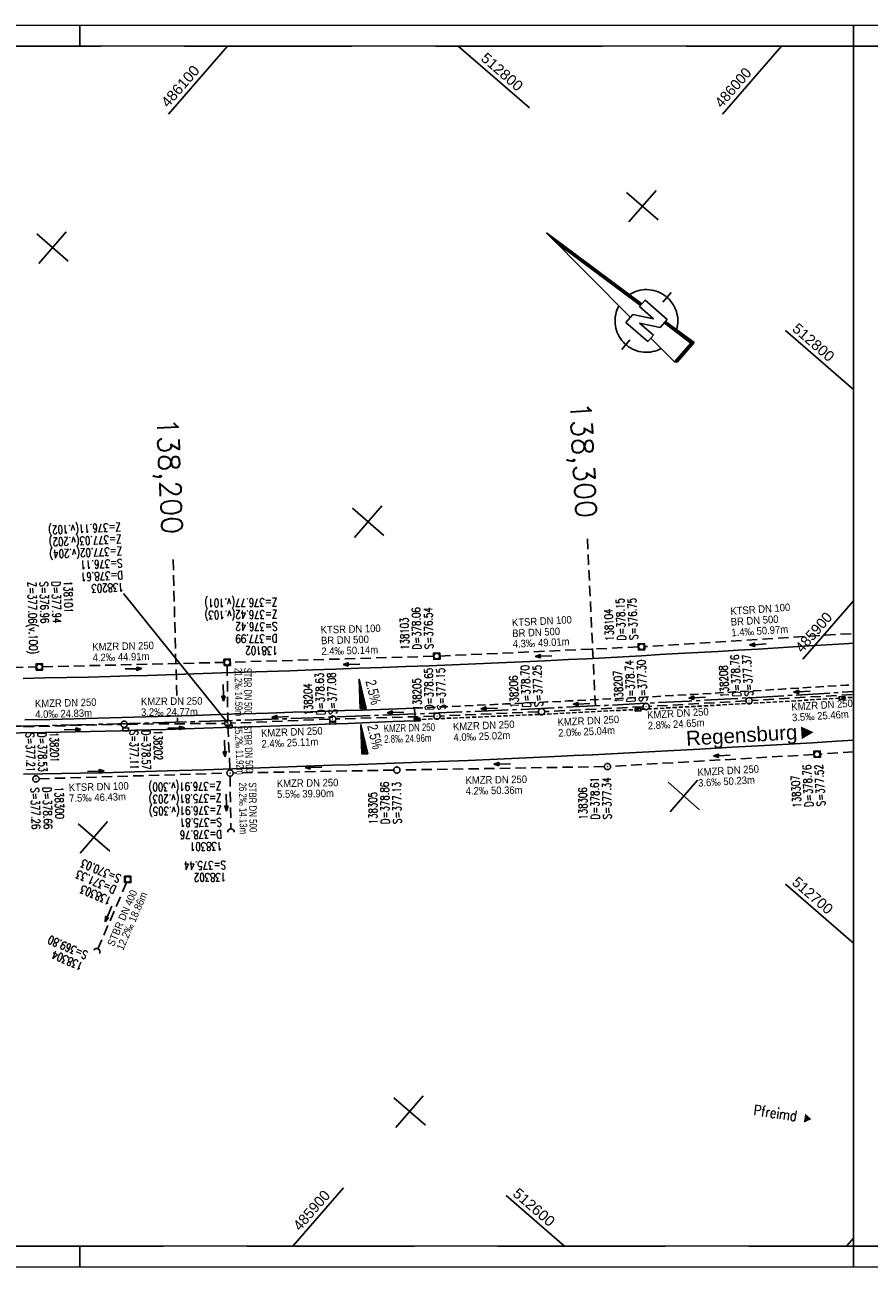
# Model space of a CAD drawing. Header units: millimetres. Extents: x 4512019 to 4513154, y 5486513 to 5486810.
# Tile 4 of 6: x 4512770 to 4512972, y 5486513 to 5486810. Entities that reach past the tile are written whole.
import ezdxf
from ezdxf.enums import TextEntityAlignment as Align

# ---------------------------------------------------------------- set-up
doc = ezdxf.new("R2010")
doc.units = ezdxf.units.MM
doc.header["$LTSCALE"] = 10
for name, pattern in [('ACHSE', [5.5, 4, -0.5, 0.5, -0.5]), ('LT00', [0]), ('LT00004', [0.6, 0.4, -0.2]), ('LT11', [0.3, 0.2, -0.1]), ('LT17', [0.15, 0.1, -0.05]), ('STRICHLINIE2', [0.375, 0.25, -0.125])]:
    doc.linetypes.add(name, pattern=pattern)
for name, color, linetype in [('--Ansichtsfenster', 6, 'Continuous'), ('--EK_A-TEXT-KILOMETER', 30, 'LT17'), ('--EK_BESCH', 7, 'STRICHLINIE2'), ('--EK_BKAN009', 140, 'LT00'), ('--EK_BSCH009', 5, 'LT00'), ('--EK_FBR', 2, 'LT00'), ('--EK_Halt-Pfeil', 4, 'LT00'), ('--EK_SCHLITZRINNE-KATASTER', 182, 'LT17'), ('--Rahmen', 120, 'Continuous'), ('-AX-020', 30, 'ACHSE'), ('-RICHTUNG-NAME_B', 190, 'Continuous'), ('1401', 7, 'Continuous'), ('MITTELSUE_L', 1, 'LT11'), ('ORTSNAMEN', 7, 'Continuous'), ('QUER_OST', 11, 'LT00'), ('QUER_WEST', 11, 'LT00'), ('V_KA_MULD', 182, 'LT00'), ('V_KA_PRUF', 182, 'LT00'), ('V_RASTER_76', 121, 'LT00'), ('V_SINKK', 182, 'LT00'), ('V_UK_DURCH', 182, 'LT00')]:
    doc.layers.add(name, color=color, linetype=linetype)
doc.layers.add('Ausschnitt', color=7, linetype='LT00004', plot=False)
doc.styles.add('Arial', font='arial.ttf')
doc.styles.add('Haltungsbeschriftung', font='arial.ttf', dxfattribs={"width": 0.75})
doc.styles.add('Kilometrierung', font='romans.shx')
doc.styles.add('ROMANS', font='ROMANS.shx', dxfattribs={"width": 0.8})
doc.styles.add('schachtbeschriftung', font='romans.shx', dxfattribs={"width": 0.75, "height": 0.2})
doc.styles.get("Standard").update_dxf_attribs({"font": 'arial.ttf'})

# ---------------------------------------------------------------- blocks, each defined once
blk = doc.blocks.new('SYMB1401')
at = {"color": 0, "linetype": 'ByBlock'}
for p, q in [((-0.397083, 0.691572), (0.022917, 6.361572)), ((0.392917, 0.691572), (-0.007083, 5.958572)), ((0.402917, 0.691572), (-0.002083, 6.025572)), ((0.412917, 0.691572), (0.002917, 6.092572)), ((0.422917, 0.691572), (0.007917, 6.159572)), ((0.432917, 0.691572), (0.012917, 6.226572)), ((0.442917, 0.691572), (0.017917, 6.293572)), ((0.022917, 6.361572), (0.452917, 0.691572)), ((0.352917, 0.691572), (-0.027083, 5.691572)), ((0.362917, 0.691572), (-0.022083, 5.758572)), ((0.372917, 0.691572), (-0.017083, 5.825572)), ((0.382917, 0.691572), (-0.012083, 5.892572)), ((-0.727083, -0.708428), (-0.727083, 0.691572)), ((-0.727083, 0.691572), (-0.217083, 0.691572)), ((0.272917, -0.198428), (-0.217083, 0.691572)), ((0.272917, -0.198428), (0.272917, 0.691572)), ((0.672917, 0.691572), (0.272917, 0.691572)), ((0.672917, 0.691572), (0.672917, -0.708428)), ((0.162917, -0.708428), (-0.327083, 0.181572)), ((-0.327083, 0.181572), (-0.327083, -0.708428)), ((-1.827083, -0.008428), (-1.227083, -0.008428)), ((1.172916, -0.008428), (1.772917, -0.008428)), ((-0.327083, -0.708428), (-0.727083, -0.708428)), ((-0.507083, -0.708428), (-0.627083, -2.308428)), ((0.672917, -0.708428), (0.162917, -0.708428)), ((0.572917, -2.308428), (0.452917, -0.708428)), ((0.582916, -2.318428), (0.462917, -0.708428)), ((0.682917, -2.408428), (0.552917, -0.708428)), ((-0.627083, -2.308428), (0.572917, -2.308428)), ((-0.617083, -2.318428), (0.582916, -2.318428))]:
    blk.add_line(p, q, dxfattribs=at)
for points in [[(-1.526069, -0.059916), (-1.526094, 0.050035), (-1.518071, 0.159693), (-1.502041, 0.268469), (-1.47809, 0.37578), (-1.446348, 0.481049), (-1.406984, 0.583712), (-1.360209, 0.683217), (-1.306276, 0.779032), (-1.245473, 0.87064), (-1.178126, 0.957552), (-1.104597, 1.0393), (-1.025281, 1.115445), (-0.940603, 1.185579), (-0.851018, 1.249326), (-0.757006, 1.306344), (-0.659072, 1.356326), (-0.557742, 1.399004), (-0.45356, 1.434149), (-0.347084, 1.461573)], [(0.392916, 1.431572), (0.497466, 1.396917), (0.599189, 1.354678), (0.697537, 1.305084), (0.791977, 1.248403), (0.882001, 1.184941), (0.967121, 1.11504), (1.04688, 1.039078), (1.120846, 0.957464), (1.18862, 0.87064), (1.249835, 0.779074), (1.304163, 0.68326), (1.351308, 0.583716), (1.391017, 0.480979), (1.423076, 0.375604), (1.44731, 0.268159), (1.463591, 0.159225), (1.471828, 0.049389), (1.471979, -0.060755)], [(-0.557083, -1.408428), (-0.658433, -1.365798), (-0.75639, -1.315862), (-0.850428, -1.258889), (-0.940044, -1.195184), (-1.024754, -1.125089), (-1.104106, -1.048981), (-1.177673, -0.967268), (-1.245061, -0.880388), (-1.305907, -0.788808), (-1.359886, -0.693019), (-1.406707, -0.593536), (-1.446119, -0.490891), (-1.477911, -0.385637), (-1.501912, -0.278338), (-1.517993, -0.169569), (-1.526069, -0.059916)], [(1.471979, -0.060755), (1.464042, -0.170612), (1.44806, -0.279591), (1.42412, -0.387102), (1.39235, -0.492564), (1.352922, -0.59541), (1.30605, -0.695083), (1.251985, -0.791045), (1.19102, -0.882778), (1.123485, -0.969787), (1.049743, -1.051603), (0.970192, -1.127784), (0.885263, -1.197918), (0.795414, -1.261626), (0.701129, -1.318565), (0.602918, -1.368428)], [(-0.607083, -2.328428), (0.592916, -2.328428), (0.472917, -0.708428)], [(-0.597083, -2.338428), (0.602917, -2.338428), (0.482917, -0.708428)], [(-0.587083, -2.348428), (0.612917, -2.348428), (0.492917, -0.708428)], [(-0.577083, -2.358428), (0.622917, -2.358428), (0.502917, -0.708428)], [(-0.567083, -2.368428), (0.632917, -2.368428), (0.512917, -0.708428)], [(-0.557083, -2.378428), (0.642917, -2.378428), (0.522917, -0.708428)], [(-0.547083, -2.388428), (0.652917, -2.388428), (0.532917, -0.708428)], [(-0.537083, -2.398428), (0.662917, -2.398428), (0.542917, -0.708428)], [(-0.532084, -2.403428), (0.672917, -2.403428), (0.547917, -0.708428)], [(-0.627083, -2.308428), (-0.527083, -2.408428), (0.682917, -2.408428)]]:
    blk.add_lwpolyline(points, dxfattribs=at)
blk = doc.blocks.new('SYMB1107')
at = {"color": 0, "linetype": 'ByBlock'}
for points in [[(-0.2, 0), (-0.196157, 0.039018), (-0.184776, 0.076537), (-0.166294, 0.111114), (-0.141421, 0.141421), (-0.111114, 0.166294), (-0.076537, 0.184776), (-0.039018, 0.196157), (0, 0.2)], [(0, 0.2), (0.039018, 0.196157), (0.076537, 0.184776), (0.111114, 0.166294), (0.141421, 0.141421), (0.166294, 0.111114), (0.184776, 0.076537), (0.196157, 0.039018), (0.2, 0)]]:
    blk.add_lwpolyline(points, dxfattribs=at)
blk = doc.blocks.new('SYMB0003')
at = {"color": 0, "linetype": 'ByBlock'}
for p, q in [((-0.015712, 0), (0.010166, 0.012015)), ((0, -0.021257), (-0.015712, 0)), ((0.010166, 0.012015), (0, -0.021257))]:
    blk.add_line(p, q, dxfattribs=at)
for points in [[(-0.031395, 0.499013), (-0.093691, 0.491144), (-0.154509, 0.475528), (-0.21289, 0.452414), (-0.267913, 0.422164), (-0.318712, 0.385257), (-0.364484, 0.342274), (-0.404509, 0.293893), (-0.438154, 0.240877), (-0.464888, 0.184062), (-0.484292, 0.124345), (-0.496058, 0.062667), (-0.5, 0)], [(-0.5, 0), (-0.496058, -0.062667), (-0.484292, -0.124345), (-0.464888, -0.184062), (-0.438154, -0.240877), (-0.404509, -0.293893), (-0.364485, -0.342274), (-0.318712, -0.385257), (-0.267914, -0.422164), (-0.21289, -0.452414), (-0.154509, -0.475529), (-0.093691, -0.491144), (-0.031395, -0.499014), (0.031395, -0.499014)], [(0.5, 0), (0.496057, 0.062667), (0.484292, 0.124345), (0.464888, 0.184062), (0.438153, 0.240877), (0.404509, 0.293893), (0.364484, 0.342274), (0.318712, 0.385257), (0.267913, 0.422164), (0.21289, 0.452414), (0.154509, 0.475528), (0.093691, 0.491144), (0.031395, 0.499013), (-0.031395, 0.499013)], [(0.031395, -0.499014), (0.093691, -0.491144), (0.154509, -0.475529), (0.21289, -0.452414), (0.267914, -0.422164), (0.318712, -0.385257), (0.364485, -0.342274), (0.404509, -0.293893), (0.438154, -0.240877), (0.464889, -0.184062), (0.484292, -0.124345), (0.496058, -0.062667), (0.5, 0)]]:
    blk.add_lwpolyline(points, dxfattribs=at)
blk = doc.blocks.new('SYMB1210')
at = {"color": 0, "linetype": 'ByBlock'}
blk.add_line((0.018815, -0.179014), (0.055623, -0.17119), dxfattribs=at)
for points in [[(-0.2, -0.2), (-0.2, 0.2), (0.2, 0.2), (0.2, -0.2), (-0.2, -0.2)], [(0.018815, 0.179014), (-0.018815, 0.179014), (-0.055623, 0.17119), (-0.09, 0.155885), (-0.120444, 0.133766), (-0.145623, 0.105801), (-0.164438, 0.073213), (-0.176067, 0.037424), (-0.18, 0)], [(-0.18, 0), (-0.176067, -0.037424), (-0.164438, -0.073213), (-0.145623, -0.105801), (-0.120444, -0.133766), (-0.09, -0.155885), (-0.055623, -0.17119), (-0.018815, -0.179014), (0.018815, -0.179014)], [(0.18, 0), (0.176067, 0.037424), (0.164438, 0.073213), (0.145623, 0.105801), (0.120444, 0.133766), (0.09, 0.155885), (0.055623, 0.17119), (0.018815, 0.179014)], [(0.055623, -0.17119), (0.09, -0.155885), (0.120444, -0.133766), (0.145623, -0.105801), (0.164438, -0.073213), (0.176067, -0.037424), (0.18, 0)]]:
    blk.add_lwpolyline(points, dxfattribs=at)
blk = doc.blocks.new('SYMB0652')
at = {"color": 0, "linetype": 'ByBlock'}
blk.add_lwpolyline([(-0.15, -0.075), (0.15, -0.075), (0.15, 0.075), (-0.15, 0.075), (-0.15, -0.075)], dxfattribs=at)
blk = doc.blocks.new('SYMB0070')
at = {"color": 0, "linetype": 'ByBlock'}
for p, q in [((-0.5, 0), (0.2, 0)), ((0.5, 0), (0.2, 0.1)), ((0.2, 0.1), (0.2, 0)), ((0.468, 0), (0.21, 0.086)), ((0.21, 0.086), (0.21, -0.086)), ((0.21, -0.086), (0.468, 0)), ((0.22, -0.072), (0.437, 0)), ((0.23, -0.058), (0.405, 0)), ((0.24, -0.045), (0.374, 0)), ((0.342, 0), (0.25, 0.031)), ((0.25, 0.031), (0.25, -0.031)), ((0.25, -0.031), (0.342, 0)), ((0.26, -0.017), (0.31, 0)), ((0.27, -0.003), (0.279, 0))]:
    blk.add_line(p, q, dxfattribs=at)
for points in [[(0.2, 0), (0.2, -0.1), (0.5, 0)], [(0.437, 0), (0.22, 0.072), (0.22, -0.072)], [(0.405, 0), (0.23, 0.058), (0.23, -0.058)], [(0.374, 0), (0.24, 0.045), (0.24, -0.045)], [(0.31, 0), (0.26, 0.017), (0.26, -0.017)], [(0.279, 0), (0.27, 0.003), (0.27, -0.003)]]:
    blk.add_lwpolyline(points, dxfattribs=at)

msp = doc.modelspace()

# ---------------------------------------------------------------- linework, layer by layer
at = {"layer": '--Ansichtsfenster', "linetype": 'Continuous'}
msp.add_lwpolyline([(4512043.57, 5486517.71), (4512968.57, 5486517.59), (4512968.61, 5486804.59), (4512043.61, 5486804.71)], close=True, dxfattribs=at)
at = {"layer": '--EK_A-TEXT-KILOMETER', "ltscale": 2.5}
for p, q in [((4512906.86, 5486646.82), (4512904.96, 5486686.78)), ((4512806.76, 5486649.31), (4512805.84, 5486682.92)), ((4512806.94, 5486642.93), (4512806.91, 5486643.95))]:
    msp.add_line(p, q, dxfattribs=at)
at = {"layer": '--EK_BESCH'}
for p, q in [((4512968.01, 5486664.09), (4512918.64, 5486661.01)), ((4512868.18, 5486658.68), (4512819.56, 5486657.27)), ((4512917.14, 5486660.92), (4512869.68, 5486658.74)), ((4512730, 5486655.08), (4512773.16, 5486656.12)), ((4512774.66, 5486656.16), (4512818.06, 5486657.23)), ((4512818.82, 5486656.49), (4512818.96, 5486643.4)), ((4512968.29, 5486649.56), (4512944.37, 5486648.09)), ((4512918.26, 5486646.61), (4512894.75, 5486645.45)), ((4512942.87, 5486648), (4512919.76, 5486646.69)), ((4512843.31, 5486643.63), (4512819.71, 5486642.68)), ((4512868.25, 5486644.34), (4512844.81, 5486643.69)), ((4512893.25, 5486645.38), (4512869.75, 5486644.39)), ((4512770.12, 5486641.83), (4512793.44, 5486642.4)), ((4512794.94, 5486642.43), (4512818.21, 5486642.64)), ((4512819, 5486641.9), (4512819.47, 5486631.5)), ((4512959.14, 5486635.19), (4512910.49, 5486632.35)), ((4512968.59, 5486635.83), (4512960.64, 5486635.29)), ((4512909, 5486632.29), (4512860.15, 5486631.48)), ((4512773.84, 5486629.38), (4512818.75, 5486630.72)), ((4512819.51, 5486630), (4512819.71, 5486617.42)), ((4512858.65, 5486631.45), (4512820.25, 5486630.76)), ((4512794.76, 5486604.61), (4512787.91, 5486588.71))]:
    msp.add_line(p, q, dxfattribs=at)
at = {"layer": '--EK_BSCH009'}
msp.add_line((4512818.96, 5486642.65), (4512794.04, 5486673.72), dxfattribs=at)
at = {"layer": '--EK_FBR'}
for points in [[(4512769.99, 5486653.39), (4512775.21, 5486653.49), (4512780.43, 5486653.6), (4512785.65, 5486653.72), (4512790.87, 5486653.85), (4512795.31, 5486653.98), (4512799.75, 5486654.11), (4512804.19, 5486654.25), (4512808.63, 5486654.4), (4512813.07, 5486654.54), (4512817.51, 5486654.69), (4512822.95, 5486654.87), (4512828.38, 5486655.06), (4512833.82, 5486655.24), (4512839.26, 5486655.42), (4512844.7, 5486655.61), (4512850.3, 5486655.8), (4512855.9, 5486656), (4512861.51, 5486656.21), (4512867.11, 5486656.42), (4512872.72, 5486656.64), (4512878.26, 5486656.86), (4512883.8, 5486657.1), (4512889.35, 5486657.34), (4512894.89, 5486657.6), (4512900.43, 5486657.88), (4512904.8, 5486658.1), (4512909.18, 5486658.34), (4512913.55, 5486658.58), (4512917.92, 5486658.82), (4512922.29, 5486659.07), (4512926.67, 5486659.32), (4512931.45, 5486659.59), (4512936.24, 5486659.86), (4512941.02, 5486660.14), (4512945.81, 5486660.42), (4512950.59, 5486660.7), (4512955.38, 5486660.99), (4512960.86, 5486661.33), (4512966.34, 5486661.68), (4512968.59, 5486661.82)], [(4512863.88, 5486643.26), (4512863.88, 5486643.79), (4512863.73, 5486644.78), (4512863.63, 5486646.3)], [(4512863.88, 5486643.26), (4512858.46, 5486643.05), (4512853.04, 5486642.84), (4512847.63, 5486642.63), (4512842.21, 5486642.44), (4512836.79, 5486642.24), (4512831.38, 5486642.06), (4512826.84, 5486641.91), (4512822.31, 5486641.76), (4512817.77, 5486641.62), (4512813.23, 5486641.48), (4512808.7, 5486641.34), (4512804.16, 5486641.2), (4512800.54, 5486641.09), (4512796.92, 5486640.98), (4512793.3, 5486640.88), (4512789.68, 5486640.78), (4512786.05, 5486640.68), (4512782.43, 5486640.6), (4512778.81, 5486640.52), (4512775.18, 5486640.46), (4512751.94, 5486640.1)], [(4512770.1, 5486630.45), (4512774.65, 5486630.53), (4512779.2, 5486630.62), (4512783.75, 5486630.71), (4512788.93, 5486630.83), (4512794.11, 5486630.97), (4512799.3, 5486631.11), (4512804.48, 5486631.26), (4512813.39, 5486631.53), (4512822.3, 5486631.82), (4512831.21, 5486632.13), (4512835.45, 5486632.28), (4512839.69, 5486632.44), (4512843.93, 5486632.6), (4512848.17, 5486632.75), (4512852.44, 5486632.91), (4512856.71, 5486633.06), (4512860.97, 5486633.21), (4512865.24, 5486633.36), (4512869.5, 5486633.52), (4512876.43, 5486633.79), (4512883.35, 5486634.07), (4512890.28, 5486634.37), (4512897.2, 5486634.69), (4512901.68, 5486634.91), (4512906.17, 5486635.13), (4512910.65, 5486635.36), (4512915.13, 5486635.59), (4512919.62, 5486635.83), (4512924.1, 5486636.07), (4512931.84, 5486636.49), (4512939.58, 5486636.92), (4512947.32, 5486637.35), (4512953.05, 5486637.68), (4512958.79, 5486638.01), (4512964.52, 5486638.35), (4512968.59, 5486638.59)]]:
    msp.add_lwpolyline(points, dxfattribs=at)
at = {"layer": '--EK_FBR', "linetype": 'LT11', "flags": 128}
msp.add_lwpolyline([(4512863.63, 5486646.3), (4512867.24, 5486646.45), (4512870.85, 5486646.61), (4512874.46, 5486646.77), (4512878.07, 5486646.93), (4512881.68, 5486647.1), (4512885.29, 5486647.27), (4512890.32, 5486647.51), (4512895.35, 5486647.75), (4512900.39, 5486647.99), (4512905.42, 5486648.23), (4512910.45, 5486648.48), (4512915.48, 5486648.75), (4512920.38, 5486649.01), (4512925.29, 5486649.28), (4512930.19, 5486649.56), (4512935.09, 5486649.85), (4512939.99, 5486650.14), (4512944.9, 5486650.43), (4512952.22, 5486650.87), (4512959.54, 5486651.32), (4512966.87, 5486651.77), (4512968.59, 5486651.88)], dxfattribs=at)
at = {"layer": '--EK_FBR', "color": 2}
msp.add_lwpolyline([(4512770.42, 5486643.47), (4512776.49, 5486643.6), (4512782.21, 5486643.73), (4512787.93, 5486643.88), (4512793.65, 5486644.03), (4512799.36, 5486644.19), (4512805.08, 5486644.36), (4512810.96, 5486644.54), (4512816.85, 5486644.72), (4512822.73, 5486644.91), (4512828.61, 5486645.1), (4512834.49, 5486645.29), (4512838.65, 5486645.42), (4512842.82, 5486645.55), (4512846.98, 5486645.69), (4512851.14, 5486645.83), (4512855.31, 5486645.98), (4512859.47, 5486646.13), (4512863.63, 5486646.3)], dxfattribs=at)
at = {"layer": '--EK_SCHLITZRINNE-KATASTER', "flags": 128}
msp.add_lwpolyline([(4512863.89, 5486643.53), (4512892.59, 5486644.73), (4512921.21, 5486646.17), (4512951.76, 5486647.85), (4512968.59, 5486648.88)], dxfattribs=at)
at = {"layer": '--Rahmen'}
for p, q in [((4512018.61, 5486809.72), (4513153.61, 5486809.57)), ((4512783.61, 5486804.62), (4512783.61, 5486809.62)), ((4512968.61, 5486804.59), (4512968.61, 5486809.59)), ((4512968.61, 5486804.59), (4513148.61, 5486804.57)), ((4512783.57, 5486517.62), (4512783.57, 5486512.62)), ((4512968.57, 5486517.59), (4512968.57, 5486512.59)), ((4513148.57, 5486517.57), (4512968.57, 5486517.59)), ((4513153.57, 5486512.57), (4512018.57, 5486512.72))]:
    msp.add_line(p, q, dxfattribs=at)
msp.add_lwpolyline([(4512043.61, 5486804.71), (4512968.61, 5486804.59), (4512968.57, 5486517.59), (4512043.57, 5486517.71)], close=True, dxfattribs=at)
at = {"layer": '-AX-020', "ltscale": 0.2, "flags": 128}
msp.add_lwpolyline([(4512043.59, 5486678.5), (4512062.87, 5486676.35), (4512082.75, 5486674.16), (4512102.63, 5486672.02), (4512122.52, 5486669.92), (4512142.41, 5486667.86), (4512162.31, 5486665.86), (4512182.22, 5486663.93), (4512202.13, 5486662.06), (4512222.05, 5486660.26), (4512230, 5486659.56), (4512249.93, 5486657.87), (4512269.87, 5486656.26), (4512289.81, 5486654.73), (4512309.76, 5486653.28), (4512329.71, 5486651.91), (4512349.67, 5486650.62), (4512369.63, 5486649.41), (4512389.6, 5486648.28), (4512409.57, 5486647.23), (4512429.55, 5486646.26), (4512449.53, 5486645.37), (4512469.51, 5486644.55), (4512489.5, 5486643.82), (4512509.49, 5486643.17), (4512529.48, 5486642.6), (4512549.47, 5486642.11), (4512569.47, 5486641.7), (4512589.47, 5486641.37), (4512609.47, 5486641.11), (4512629.46, 5486640.94), (4512649.46, 5486640.85), (4512669.46, 5486640.84), (4512689.46, 5486640.91), (4512709.46, 5486641.06), (4512729.46, 5486641.29), (4512749.46, 5486641.59), (4512769.46, 5486641.98), (4512789.45, 5486642.45), (4512809.44, 5486643), (4512829.43, 5486643.63), (4512849.42, 5486644.34), (4512869.4, 5486645.12), (4512889.39, 5486645.99), (4512909.36, 5486646.94), (4512929.34, 5486647.97), (4512949.31, 5486649.08), (4512968.59, 5486650.22)], dxfattribs=at)
at = {"layer": 'Ausschnitt', "ltscale": 10}
for points in [[(4512968.61, 5486804.59), (4512043.61, 5486804.71)], [(4512968.57, 5486517.59), (4512968.61, 5486804.59)], [(4512043.57, 5486517.71), (4512968.57, 5486517.59)]]:
    msp.add_lwpolyline(points, dxfattribs=at)
at = {"layer": 'MITTELSUE_L', "flags": 128}
msp.add_lwpolyline([(4512863.63, 5486646.3), (4512867.24, 5486646.45), (4512870.85, 5486646.61), (4512874.46, 5486646.77), (4512878.07, 5486646.93), (4512881.68, 5486647.1), (4512885.29, 5486647.27), (4512890.32, 5486647.51), (4512895.35, 5486647.75), (4512900.39, 5486647.99), (4512905.42, 5486648.23), (4512910.45, 5486648.48), (4512915.48, 5486648.75), (4512920.38, 5486649.01), (4512925.29, 5486649.28), (4512930.19, 5486649.56), (4512935.09, 5486649.85), (4512939.99, 5486650.14), (4512944.9, 5486650.43), (4512952.22, 5486650.87), (4512959.54, 5486651.32), (4512966.87, 5486651.77), (4512968.59, 5486651.88)], dxfattribs=at)
at = {"layer": 'QUER_OST'}
for p, q in [((4512850.4, 5486653.12), (4512850.39, 5486653.12)), ((4512850.4, 5486652.82), (4512850.47, 5486652.82)), ((4512850.55, 5486652.52), (4512850.42, 5486652.52)), ((4512850.43, 5486652.22), (4512850.62, 5486652.23)), ((4512850.69, 5486651.93), (4512850.44, 5486651.92)), ((4512850.45, 5486651.62), (4512850.76, 5486651.63)), ((4512850.83, 5486651.33), (4512850.46, 5486651.32)), ((4512850.47, 5486651.02), (4512850.9, 5486651.04)), ((4512850.97, 5486650.74), (4512850.48, 5486650.72)), ((4512850.49, 5486650.42), (4512851.04, 5486650.44)), ((4512851.11, 5486650.14), (4512850.5, 5486650.12)), ((4512850.51, 5486649.82), (4512851.18, 5486649.84)), ((4512851.25, 5486649.55), (4512850.52, 5486649.52)), ((4512850.53, 5486649.22), (4512851.32, 5486649.25)), ((4512851.39, 5486648.95), (4512850.55, 5486648.92)), ((4512850.56, 5486648.62), (4512851.47, 5486648.65)), ((4512851.54, 5486648.36), (4512850.57, 5486648.32)), ((4512850.58, 5486648.02), (4512851.61, 5486648.06)), ((4512851.68, 5486647.76), (4512850.59, 5486647.72)), ((4512850.6, 5486647.42), (4512851.75, 5486647.46)), ((4512851.82, 5486647.17), (4512850.61, 5486647.12)), ((4512850.62, 5486646.82), (4512851.89, 5486646.87)), ((4512851.96, 5486646.57), (4512850.63, 5486646.52)), ((4512850.64, 5486646.22), (4512852.03, 5486646.27))]:
    msp.add_line(p, q, dxfattribs=at)
msp.add_lwpolyline([(4512852.04, 5486646.22), (4512850.64, 5486646.17), (4512850.39, 5486653.17), (4512852.04, 5486646.22)], dxfattribs=at)
at = {"layer": 'QUER_WEST'}
for p, q in [((4512850.79, 5486642.27), (4512850.78, 5486642.27)), ((4512850.8, 5486641.97), (4512850.87, 5486641.97)), ((4512850.94, 5486641.67), (4512850.81, 5486641.67)), ((4512850.82, 5486641.37), (4512851.01, 5486641.37)), ((4512851.08, 5486641.08), (4512850.83, 5486641.07)), ((4512850.84, 5486640.77), (4512851.15, 5486640.78)), ((4512851.22, 5486640.48), (4512850.85, 5486640.47)), ((4512850.86, 5486640.17), (4512851.29, 5486640.18)), ((4512851.36, 5486639.89), (4512850.87, 5486639.87)), ((4512850.88, 5486639.57), (4512851.43, 5486639.59)), ((4512851.5, 5486639.29), (4512850.89, 5486639.27)), ((4512850.9, 5486638.97), (4512851.57, 5486638.99)), ((4512851.64, 5486638.7), (4512850.91, 5486638.67)), ((4512850.92, 5486638.37), (4512851.71, 5486638.4)), ((4512851.79, 5486638.1), (4512850.94, 5486638.07)), ((4512850.95, 5486637.77), (4512851.86, 5486637.8)), ((4512851.93, 5486637.51), (4512850.96, 5486637.47)), ((4512850.97, 5486637.17), (4512852, 5486637.21)), ((4512852.07, 5486636.91), (4512850.98, 5486636.87)), ((4512850.99, 5486636.57), (4512852.14, 5486636.61)), ((4512852.21, 5486636.31), (4512851, 5486636.27)), ((4512851.01, 5486635.97), (4512852.28, 5486636.02)), ((4512852.35, 5486635.72), (4512851.02, 5486635.67)), ((4512851.03, 5486635.37), (4512852.42, 5486635.42))]:
    msp.add_line(p, q, dxfattribs=at)
msp.add_lwpolyline([(4512852.43, 5486635.37), (4512851.03, 5486635.32), (4512850.78, 5486642.32), (4512852.43, 5486635.37)], dxfattribs=at)
at = {"layer": 'V_RASTER_76'}
for p, q in [((4512818.9, 5486804.61), (4512804.77, 5486788.35)), ((4512891.08, 5486789.83), (4512874.08, 5486804.6)), ((4512937.23, 5486788.33), (4512951.35, 5486804.59)), ((4512921.89, 5486763.06), (4512914.34, 5486769.62)), ((4512921.89, 5486763.06), (4512914.34, 5486769.62)), ((4512914.84, 5486762.56), (4512921.4, 5486770.11)), ((4512773.27, 5486759.72), (4512780.82, 5486753.16)), ((4512780.32, 5486760.21), (4512773.76, 5486752.66)), ((4512968.6, 5486722.48), (4512952.34, 5486736.61)), ((4512848.76, 5486694.13), (4512856.31, 5486687.57)), ((4512849.25, 5486687.08), (4512855.81, 5486694.63)), ((4512968.59, 5486671.96), (4512956.46, 5486658)), ((4512931.3, 5486629.04), (4512924.74, 5486621.49)), ((4512924.25, 5486628.54), (4512931.79, 5486621.99)), ((4512790.72, 5486612.08), (4512783.17, 5486618.64)), ((4512783.67, 5486611.59), (4512790.23, 5486619.14)), ((4512952.32, 5486604.15), (4512968.58, 5486590.03)), ((4512866.21, 5486546.5), (4512858.66, 5486553.06)), ((4512865.71, 5486553.55), (4512859.16, 5486546)), ((4512846.62, 5486531.57), (4512834.49, 5486517.61)), ((4512899.47, 5486517.6), (4512885.5, 5486529.73)), ((4512966.94, 5486517.59), (4512968.57, 5486519.47))]:
    msp.add_line(p, q, dxfattribs=at)

# ---------------------------------------------------------------- block references
at = {"layer": '--EK_Halt-Pfeil'}
for p, xscale, yscale, zscale, rotation in [((4512945.74, 5486661.5), 3.999999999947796, 3.999999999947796, 3.999999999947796, 183.5757773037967), ((4512894.49, 5486658.71), 4.000000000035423, 4.000000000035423, 4.000000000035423, 182.637107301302), ((4512796.39, 5486655.69), 3.99999999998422, 3.99999999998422, 3.99999999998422, 1.412417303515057), ((4512848.57, 5486656.75), 4.000000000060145, 4.000000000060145, 4.000000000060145, 181.6677873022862), ((4512817.89, 5486649.94), 3.999999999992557, 3.999999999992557, 3.999999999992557, 270.5869873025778), ((4512956.27, 5486650.19), 4.000000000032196, 4.000000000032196, 4.000000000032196, 183.5127473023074), ((4512881.5, 5486646.22), 3.999999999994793, 3.999999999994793, 3.999999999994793, 182.4167073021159), ((4512903.53, 5486647.29), 3.999999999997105, 3.999999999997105, 3.999999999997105, 182.8401973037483), ((4512931.21, 5486648.81), 3.99999999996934, 3.99999999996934, 3.99999999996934, 183.2359173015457), ((4512831.47, 5486644.16), 3.999999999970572, 3.999999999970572, 3.999999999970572, 182.3115873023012), ((4512859.1, 5486645.23), 4.000000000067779, 4.000000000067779, 4.000000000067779, 181.5907973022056), ((4512781.8, 5486641.11), 3.999999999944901, 3.999999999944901, 3.999999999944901, 1.415907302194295), ((4512806.59, 5486641.54), 4.000000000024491, 4.000000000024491, 4.000000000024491, 0.5345273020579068), ((4512818.23, 5486636.65), 4.000000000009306, 4.000000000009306, 4.000000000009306, 272.5812173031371), ((4512937.11, 5486634.95), 3.999999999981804, 3.999999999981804, 3.999999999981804, 183.3410573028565), ((4512787.42, 5486631.21), 3.999999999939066, 3.999999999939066, 3.999999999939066, 1.720227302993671), ((4512839.43, 5486632.1), 3.999999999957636, 3.999999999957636, 3.999999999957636, 181.0276673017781), ((4512884.55, 5486632.89), 3.999999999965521, 3.999999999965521, 3.999999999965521, 180.961167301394), ((4512818.61, 5486623.67), 4.000000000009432, 4.000000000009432, 4.000000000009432, 270.9262173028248), ((4512790.41, 5486597.04), 3.999999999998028, 3.999999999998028, 3.999999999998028, 246.7057173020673)]:
    msp.add_blockref('SYMB0070', p, dxfattribs=dict(at, xscale=xscale, yscale=yscale, zscale=zscale, rotation=rotation))
at = {"layer": '1401', "xscale": 4.999999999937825, "yscale": 4.999999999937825, "zscale": 4.999999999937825, "rotation": 49.01412730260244}
msp.add_blockref('SYMB1401', (4512919.14, 5486739.02), dxfattribs=at)
at = {"layer": 'V_KA_MULD'}
for p, xscale, yscale, zscale, rotation in [((4512917.89, 5486660.96), 3.799999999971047, 3.799999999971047, 3.799999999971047, 2.992467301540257), ((4512868.93, 5486658.71), 3.799999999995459, 3.799999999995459, 3.799999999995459, 1.99246730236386), ((4512773.91, 5486656.14), 3.799999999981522, 3.799999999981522, 3.799999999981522, 0.9924673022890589), ((4512818.81, 5486657.24), 3.799999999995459, 3.799999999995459, 3.799999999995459, 1.99246730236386), ((4512959.89, 5486635.24), 3.800000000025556, 3.800000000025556, 3.800000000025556, 3.556111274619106), ((4512795.05, 5486605.3), 3.799999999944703, 3.799999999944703, 3.799999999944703, 359.9924673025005)]:
    msp.add_blockref('SYMB1210', p, dxfattribs=dict(at, xscale=xscale, yscale=yscale, zscale=zscale, rotation=rotation))
at = {"layer": 'V_KA_PRUF', "xscale": 1.50000000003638, "yscale": 1.50000000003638, "zscale": 1.50000000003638, "rotation": 359.9924673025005}
for p in [(4512919.01, 5486646.65), (4512943.62, 5486648.04), (4512844.06, 5486643.66), (4512869, 5486644.36), (4512894, 5486645.41), (4512794.19, 5486642.42), (4512818.96, 5486642.65), (4512859.4, 5486631.46), (4512909.75, 5486632.31), (4512773.09, 5486629.35), (4512819.5, 5486630.75)]:
    msp.add_blockref('SYMB0003', p, dxfattribs=at)
at = {"layer": 'V_SINKK'}
for p, xscale, yscale, zscale, rotation in [((4512965.83, 5486648.72), 4.500000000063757, 4.500000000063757, 4.500000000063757, 2.992467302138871), ((4512864.25, 5486643.55), 4.499999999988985, 4.499999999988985, 4.499999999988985, 1.992467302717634), ((4512917.08, 5486645.92), 4.499999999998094, 4.499999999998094, 4.499999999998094, 182.7558718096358), ((4512794.56, 5486641.18), 4.499999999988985, 4.499999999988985, 4.499999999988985, 1.992467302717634), ((4512819.31, 5486641.92), 4.499999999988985, 4.499999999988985, 4.499999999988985, 1.992467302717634), ((4512844.03, 5486642.8), 4.499999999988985, 4.499999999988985, 4.499999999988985, 1.992467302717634)]:
    msp.add_blockref('SYMB0652', p, dxfattribs=dict(at, xscale=xscale, yscale=yscale, zscale=zscale, rotation=rotation))
at = {"layer": 'V_UK_DURCH'}
for p, xscale, yscale, zscale, rotation in [((4512819.73, 5486616.62), 3.999999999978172, 3.999999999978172, 3.999999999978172, 359.9924673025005), ((4512787.59, 5486587.98), 3.999999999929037, 3.999999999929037, 3.999999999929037, 331.0994254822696)]:
    msp.add_blockref('SYMB1107', p, dxfattribs=dict(at, xscale=xscale, yscale=yscale, zscale=zscale, rotation=rotation))

# ---------------------------------------------------------------- texts
at = {"layer": '--EK_A-TEXT-KILOMETER', "style": 'Kilometrierung'}
for s, rotation, p in [('138,300', 272.9925, (4512904.73, 5486691.77)), ('138,200', 272.4806, (4512805.7, 5486687.91))]:
    msp.add_text(s, height=5, rotation=rotation, dxfattribs=at).set_placement(p, align=Align.MIDDLE_RIGHT)
at = {"layer": '--EK_BKAN009', "style": 'Haltungsbeschriftung'}
for s, rotation, width, p in [('KTSR DN 100', 3.9925, 0.9, (4512939.22, 5486668.56)), ('KTSR DN 100', 2.9925, 0.9, (4512886.96, 5486665.82)), ('BR DN 500', 3.5758, 0.9, (4512939.29, 5486666)), ('KTSR DN 100', 1.6678, 0.9, (4512841.21, 5486664.09)), ('BR DN 500', 2.6371, 0.9, (4512887.03, 5486663.26)), ('1.4‰ 50.97m', 3.5758, 0.9, (4512939.45, 5486663.44)), ('KMZR DN 250', 1.4124, 0.9, (4512786.6, 5486660.02)), ('BR DN 500', 1.6678, 0.9, (4512841.29, 5486661.53)), ('4.3‰ 49.01m', 2.6371, 0.9, (4512887.15, 5486660.71)), ('4.2‰ 44.91m', 1.4124, 0.9, (4512786.66, 5486657.46)), ('2.4‰ 50.14m', 1.6678, 0.9, (4512841.36, 5486658.97)), ('21.2‰ 14.59m', 270.587, 0.7, (4512820.59, 5486655.87)), ('STBR DN 500', 270.587, 0.7, (4512822.83, 5486655.9)), ('KMZR DN 250', 1.4159, 0.9, (4512772.87, 5486646.46)), ('KMZR DN 250', 0.5345, 0.9, (4512798.19, 5486646.97)), ('KMZR DN 250', 3.5127, 0.9, (4512953.79, 5486645.68)), ('4.0‰ 24.83m', 1.4159, 0.9, (4512772.93, 5486643.9)), ('3.2‰ 24.77m', 0.5345, 0.9, (4512798.22, 5486644.41)), ('KMZR DN 250', 2.8402, 0.9, (4512897.89, 5486642)), ('KMZR DN 250', 3.2359, 0.9, (4512919.31, 5486643.74)), ('2.8‰ 24.65m', 3.2359, 0.9, (4512919.45, 5486641.18)), ('3.5‰ 25.46m', 3.5127, 0.9, (4512953.95, 5486643.13)), ('25.2‰ 11.92m', 272.5812, 0.65, (4512820.6, 5486642.01)), ('STBR DN 500', 272.5812, 0.65, (4512822.79, 5486642.13)), ('KMZR DN 250', 2.3116, 0.9, (4512826.96, 5486639.39)), ('KMZR DN 250', 1.5908, 0.75, (4512856.3, 5486640.52)), ('4.0‰ 25.02m', 2.4167, 0.9, (4512872.97, 5486638.36)), ('KMZR DN 250', 2.4167, 0.9, (4512872.86, 5486640.92)), ('2.0‰ 25.04m', 2.8402, 0.9, (4512898.02, 5486639.44)), ('2.4‰ 25.11m', 2.3116, 0.9, (4512827.07, 5486636.83)), ('2.8‰ 24.96m', 1.5908, 0.75, (4512856.37, 5486637.96)), ('KMZR DN 250', 3.3411, 0.9, (4512931.34, 5486630.02)), ('KMZR DN 250', 1.0277, 0.9, (4512830.71, 5486627.35)), ('KMZR DN 250', 0.9612, 0.9, (4512875.83, 5486628.14)), ('3.6‰ 50.23m', 3.3411, 0.9, (4512931.49, 5486627.47)), ('7.5‰ 46.43m', 1.7202, 0.9, (4512781.04, 5486623.83)), ('KTSR DN 100', 1.7202, 0.9, (4512780.96, 5486626.39)), ('26.2‰ 14.13m', 270.9262, 0.75, (4512821.63, 5486628.49)), ('STBR DN 500', 270.9262, 0.75, (4512823.98, 5486628.52)), ('5.5‰ 39.90m', 1.0277, 0.9, (4512830.76, 5486624.79)), ('4.2‰ 50.36m', 0.9612, 0.9, (4512875.88, 5486625.58)), ('STBR DN 400', 66.7057, 0.9, (4512791.71, 5486589.14)), ('12.2‰ 18.86m', 66.7057, 0.9, (4512793.92, 5486588.19))]:
    msp.add_text(s, height=1.8, rotation=rotation, dxfattribs=dict(at, width=width)).set_placement(p)
at = {"layer": '--EK_BSCH009', "style": 'schachtbeschriftung'}
for s, rotation, width, p in [('Z=376.11(v.102)', 182.5812, 0.75, (4512793.37, 5486690.61)), ('Z=377.03(v.202)', 182.5812, 0.75, (4512793.5, 5486687.73)), ('Z=377.02(v.204)', 182.5812, 0.75, (4512793.63, 5486684.85)), ('S=376.11', 182.5812, 0.75, (4512793.76, 5486681.98)), ('Z=377.06(v.100)', 271.4124, 0.75, (4512771.09, 5486676.48)), ('S=376.96', 271.4124, 0.75, (4512773.97, 5486676.55)), ('D=377.94', 271.4124, 0.75, (4512776.85, 5486676.62)), ('138101', 271.4124, 0.75, (4512779.73, 5486676.69)), ('D=378.61', 182.5812, 0.75, (4512793.89, 5486679.1)), ('138203', 182.5812, 0.75, (4512794.02, 5486676.22)), ('Z=376.77(v.101)', 180.587, 0.75, (4512830.77, 5486672.59)), ('D=378.15', 92.6371, 0.75, (4512914.18, 5486662.54)), ('S=376.75', 92.6371, 0.75, (4512917.06, 5486662.67)), ('Z=376.42(v.103)', 180.587, 0.75, (4512830.8, 5486669.71)), ('D=378.06', 91.6678, 0.75, (4512865.25, 5486660.35)), ('S=376.54', 91.6678, 0.75, (4512868.13, 5486660.43)), ('138104', 92.6371, 0.75, (4512911.3, 5486662.41)), ('S=376.42', 180.587, 0.75, (4512830.83, 5486666.83)), ('138103', 91.6678, 0.75, (4512862.37, 5486660.26)), ('D=377.99', 180.587, 0.75, (4512830.86, 5486663.95)), ('138102', 180.587, 0.75, (4512830.89, 5486661.07)), ('D=378.74', 92.8402, 0.75, (4512916.43, 5486647.73)), ('S=377.30', 92.8402, 0.75, (4512919.31, 5486647.87)), ('138208', 93.2359, 0.75, (4512938.85, 5486648.87)), ('D=378.76', 93.2359, 0.75, (4512941.73, 5486649.04)), ('S=377.37', 93.2359, 0.75, (4512944.6, 5486649.2)), ('D=378.63', 92.3116, 0.75, (4512842.24, 5486644.69)), ('S=377.08', 92.3116, 0.75, (4512845.12, 5486644.8)), ('D=378.65', 91.5908, 0.75, (4512868.21, 5486645.84)), ('S=377.15', 91.5908, 0.75, (4512871.09, 5486645.92)), ('138206', 92.4167, 0.75, (4512888.56, 5486646.4)), ('D=378.70', 92.4167, 0.75, (4512891.44, 5486646.52)), ('S=377.25', 92.4167, 0.75, (4512894.31, 5486646.64)), ('138207', 92.8402, 0.75, (4512913.56, 5486647.59)), ('138204', 92.3116, 0.75, (4512839.36, 5486644.57)), ('138205', 91.5908, 0.75, (4512865.33, 5486645.76)), ('S=377.11', 270.5345, 0.7, (4512795.51, 5486640.95)), ('D=378.57', 270.5345, 0.7, (4512798.39, 5486640.97)), ('138202', 270.5345, 0.7, (4512801.27, 5486641)), ('S=377.21', 271.4159, 0.7, (4512770.63, 5486640.36)), ('D=378.53', 271.4159, 0.7, (4512773.51, 5486640.44)), ('138201', 271.4159, 0.7, (4512776.39, 5486640.51)), ('Z=376.91(v.300)', 180.9262, 0.75, (4512817.39, 5486628.65)), ('138307', 93.3411, 0.75, (4512956.11, 5486622.55)), ('D=378.76', 93.3411, 0.75, (4512958.99, 5486622.72)), ('S=377.52', 93.3411, 0.75, (4512961.86, 5486622.88)), ('S=377.26', 271.7202, 0.75, (4512771.81, 5486627.28)), ('D=378.66', 271.7202, 0.75, (4512774.69, 5486627.37)), ('138300', 271.7202, 0.75, (4512777.57, 5486627.45)), ('Z=375.81(v.203)', 180.9262, 0.75, (4512817.44, 5486625.77)), ('D=378.86', 91.0277, 0.75, (4512857.63, 5486618.58)), ('S=377.13', 91.0277, 0.75, (4512860.51, 5486618.63)), ('138306', 90.9612, 0.75, (4512904.97, 5486619.64)), ('D=378.61', 90.9612, 0.75, (4512907.85, 5486619.69)), ('S=377.34', 90.9612, 0.75, (4512910.73, 5486619.73)), ('Z=376.91(v.305)', 180.9262, 0.75, (4512817.49, 5486622.89)), ('138305', 91.0277, 0.75, (4512854.75, 5486618.53)), ('S=375.81', 180.9262, 0.75, (4512817.53, 5486620.01)), ('D=378.76', 180.9262, 0.75, (4512817.58, 5486617.13)), ('138301', 180.9262, 0.75, (4512817.63, 5486614.25)), ('S=370.03', 156.7057, 0.75, (4512793.61, 5486606.28)), ('S=375.44', 180.9227, 0.75, (4512818.52, 5486609.75)), ('D=371.33', 156.7057, 0.75, (4512792.47, 5486603.63)), ('138302', 180.9227, 0.75, (4512818.57, 5486606.87)), ('138303', 156.7057, 0.75, (4512791.33, 5486600.98)), ('S=369.80', 156.7103, 0.75, (4512785.69, 5486587.98)), ('138304', 156.7103, 0.75, (4512784.55, 5486585.34))]:
    msp.add_text(s, height=2, rotation=rotation, dxfattribs=dict(at, width=width)).set_placement(p)
at = {"layer": '-RICHTUNG-NAME_B', "insert": (4512960.14, 5486638.08), "char_height": 3.5, "width": 37.4733, "attachment_point": 9, "rotation": 3.348, "style": 'Arial'}
msp.add_mtext('\\pt4,12,15.5,23.75;{\\fSwis721 BlkOul BT|b0|i0|c0|p82;Regensburg\\fArial|b0|i0|c0|p32;►}', dxfattribs=at)
at = {"layer": 'ORTSNAMEN', "insert": (4512950.59, 5486548.03), "char_height": 2.5, "width": 45.7262, "attachment_point": 8, "rotation": 351.6791, "style": 'ROMANS'}
msp.add_mtext('{\\fArial|b0|i0|c0|p32;   }Pfreimd {\\fArial|b0|i0|c0|p32;►}', dxfattribs=at)
at = {"layer": 'QUER_OST', "width": 0.75}
msp.add_text('2.5%', height=2.5, rotation=283.3706, dxfattribs=at).set_placement((4512851.88, 5486652.7))
at = {"layer": 'QUER_WEST', "width": 0.75}
msp.add_text('2.5%', height=2.5, rotation=283.3706, dxfattribs=at).set_placement((4512852.27, 5486642.05))
at = {"layer": 'V_RASTER_76'}
for s, rotation, width, p in [(' 512800', 319.0141, 1.017, (4512878.53, 5486802.06)), (' 486100', 49.0141, 1.014, (4512804.02, 5486789.01)), (' 486000', 49.0141, 0.958, (4512936.47, 5486788.99)), (' 512800', 319.0141, 1.017, (4512952.99, 5486737.36)), (' 485900', 49.0141, 0.969, (4512955.7, 5486658.65)), (' 512700', 319.0141, 0.983, (4512952.98, 5486604.91)), (' 512600', 319.0141, 1.017, (4512886.16, 5486530.49)), (' 485900', 49.0141, 0.969, (4512835.61, 5486520.37))]:
    msp.add_text(s, height=2.5, rotation=rotation, dxfattribs=dict(at, width=width)).set_placement(p)

doc.saveas('drawing.dxf')
